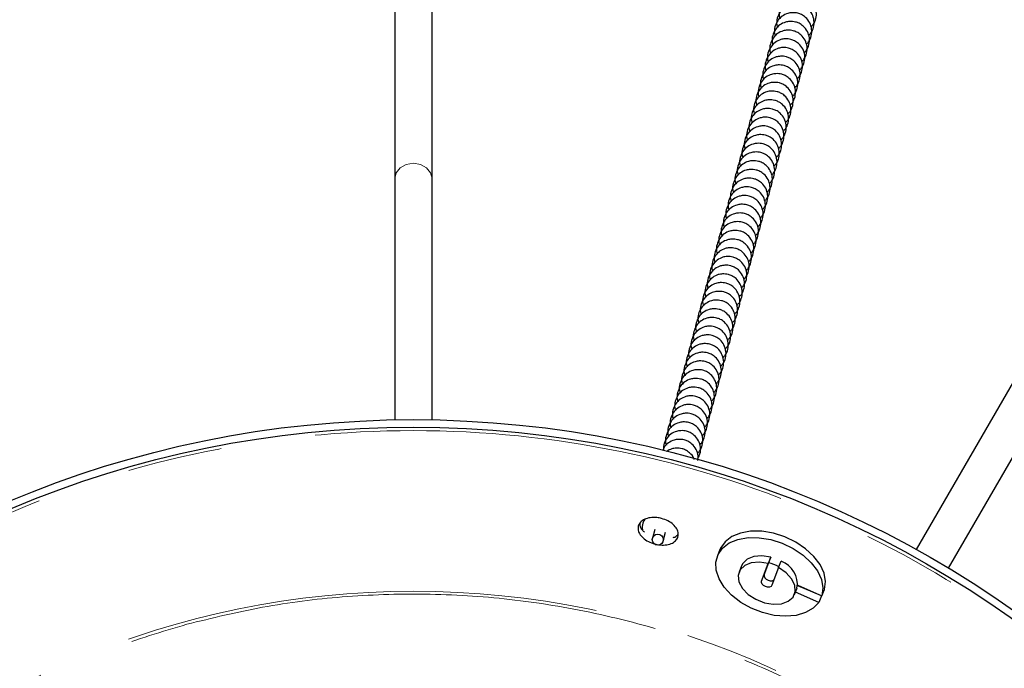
# Model space of a CAD drawing. Header units: millimetres. Extents: x 313 to 1951, y 543 to 2760.
# Tile 16 of 64: x 633 to 765, y 1021 to 1108. Entities that reach past the tile are written whole.
import ezdxf

# ---------------------------------------------------------------- set-up
doc = ezdxf.new("R2010")
doc.units = ezdxf.units.MM
doc.header["$LTSCALE"] = 10
doc.linetypes.add('PHANTOM', pattern=[12.7, 6.35, -1.27, 1.27, -1.27, 1.27, -1.27])

msp = doc.modelspace()

# ---------------------------------------------------------------- linework, layer by layer
at = {"color": 7, "linetype": 'Continuous', "lineweight": 25}
for p, q in [((682.91, 1177.59), (682.91, 1086.39)), ((687.91, 1086.39), (687.91, 1177.67)), ((682.91, 1086.39), (682.91, 1054.1)), ((687.91, 1054.1), (687.91, 1086.39)), ((768.88, 1064.7), (752.73, 1036.73)), ((757.06, 1034.23), (773.21, 1062.2)), ((717.72, 1039.42), (717.41, 1038.26)), ((718.86, 1037.87), (719.17, 1039.04)), ((726.45, 1036.73), (726.11, 1035.88)), ((732.02, 1032.49), (732.91, 1034.85)), ((732.36, 1033.34), (733.25, 1035.71)), ((733.25, 1035.71), (732.91, 1034.85)), ((734.3, 1034.31), (734.65, 1035.16)), ((729.35, 1034.57), (729.01, 1033.72)), ((734.3, 1034.31), (733.41, 1031.94)), ((736.42, 1030.72), (736.77, 1031.57)), ((739.69, 1029.66), (736.55, 1031.03)), ((740.04, 1030.51), (736.86, 1031.89)), ((736.87, 1031.94), (740.11, 1030.53)), ((740.11, 1030.53), (740.45, 1031.38)), ((740.04, 1030.51), (739.69, 1029.66))]:
    msp.add_line(p, q, dxfattribs=at)
at = {"color": 250, "linetype": 'PHANTOM', "lineweight": 18}
msp.add_line((732.02, 1032.49), (732.36, 1033.34), dxfattribs=at)
at = {"color": 250, "linetype": 'PHANTOM', "lineweight": 18, "flags": 128}
msp.add_lwpolyline([(687.91, 1086.39), (687.72, 1087.18), (687.17, 1087.85), (686.36, 1088.29), (685.41, 1088.45), (684.45, 1088.29), (683.64, 1087.85), (683.1, 1087.18), (682.91, 1086.39)], dxfattribs=at)
at = {"color": 7, "linetype": 'Continuous', "lineweight": 25, "flags": 128}
for points in [[(740.45, 1031.38), (740.59, 1032.44), (740.38, 1033.57), (739.85, 1034.71), (739.02, 1035.82), (737.92, 1036.83), (736.61, 1037.72), (735.15, 1038.42), (733.6, 1038.91), (732.05, 1039.17), (730.56, 1039.18), (729.21, 1038.94), (728.05, 1038.47), (727.14, 1037.78), (726.53, 1036.91), (726.45, 1036.73)], [(739.69, 1029.66), (738.94, 1028.87), (737.91, 1028.28), (736.66, 1027.91), (735.23, 1027.79), (733.7, 1027.91), (732.15, 1028.28), (730.63, 1028.87), (729.23, 1029.66), (728.01, 1030.61), (727.03, 1031.68), (726.33, 1032.81), (725.95, 1033.95), (725.9, 1035.05), (726.19, 1036.06), (726.8, 1036.93), (727.7, 1037.61), (728.86, 1038.09), (730.22, 1038.32), (731.71, 1038.31), (733.26, 1038.06), (734.8, 1037.57), (736.26, 1036.86), (737.57, 1035.98), (738.67, 1034.97), (739.51, 1033.86), (740.04, 1032.71), (740.24, 1031.59), (740.11, 1030.53)], [(732.91, 1034.85), (731.73, 1035.03), (730.64, 1034.94), (729.76, 1034.58), (729.15, 1034), (728.89, 1033.25), (729, 1032.4), (729.46, 1031.53), (730.23, 1030.73), (731.24, 1030.07), (732.4, 1029.61), (733.58, 1029.41), (734.68, 1029.48), (735.59, 1029.8), (736.23, 1030.36), (736.53, 1031.1), (736.46, 1031.95), (736.04, 1032.82), (735.3, 1033.63), (734.3, 1034.31)], [(733.25, 1035.71), (732.07, 1035.88), (730.99, 1035.79), (730.1, 1035.43), (729.5, 1034.85), (729.35, 1034.57)], [(732.36, 1033.34), (732.35, 1033.15), (732.45, 1032.94), (732.64, 1032.76), (732.89, 1032.62), (733.17, 1032.55), (733.43, 1032.56), (733.64, 1032.64), (733.7, 1032.7)], [(733.41, 1031.94), (733.3, 1031.79), (733.09, 1031.7), (732.83, 1031.7), (732.55, 1031.77), (732.29, 1031.91), (732.1, 1032.09), (732.01, 1032.3), (732.02, 1032.49)]]:
    msp.add_lwpolyline(points, dxfattribs=at)
at = {"color": 7, "linetype": 'Continuous', "lineweight": 25}
for centre, radius in [((685.41, 915.12), 139), ((685.41, 915.12), 138), ((718.13, 1038.06), 0.744)]:
    msp.add_circle(centre, radius, dxfattribs=at)
at = {"color": 250, "linetype": 'PHANTOM', "lineweight": 18}
for radius in [137.53, 116.03]:
    msp.add_circle((685.41, 915.12), radius, dxfattribs=at)
at = {"color": 7, "linetype": 'Continuous', "lineweight": 25}
for centre, radius, start, end in [((732.15, 1030.81), 4.21, 58.5587, 78.8202), ((733.59, 1032.11), 3.22, 350.3069, 70.8417)]:
    msp.add_arc(centre, radius, start, end, dxfattribs=at)
for points, knots in [([(738.32, 1105.56), (738.42, 1105.66), (738.75, 1105.96), (739.03, 1106.67), (739.09, 1107.57), (738.82, 1108.45), (738.31, 1109.12), (737.73, 1109.51), (737.11, 1109.74), (736.48, 1109.8), (735.75, 1109.68), (735.06, 1109.34), (734.44, 1108.7), (734.09, 1107.89), (733.99, 1107.15), (734.13, 1106.77), (734.17, 1106.66)], [0, 0, 0, 0, 0.042088, 0.12735, 0.213086, 0.299337, 0.387173, 0.451574, 0.499908, 0.577195, 0.631215, 0.712146, 0.79628, 0.881542, 0.967279, 1, 1, 1, 1]), ([(738.63, 1106.72), (738.73, 1106.82), (739.06, 1107.12), (739.34, 1107.84), (739.4, 1108.74), (739.13, 1109.62), (738.62, 1110.28), (738.04, 1110.67), (737.42, 1110.91), (736.79, 1110.97), (736.06, 1110.84), (735.37, 1110.5), (734.75, 1109.87), (734.4, 1109.05), (734.31, 1108.32), (734.44, 1107.93), (734.48, 1107.83)], [0, 0, 0, 0, 0.042088, 0.12735, 0.213086, 0.299337, 0.387173, 0.451574, 0.499908, 0.577195, 0.631215, 0.712146, 0.79628, 0.881542, 0.967279, 1, 1, 1, 1]), ([(738.01, 1104.39), (738.11, 1104.49), (738.44, 1104.79), (738.72, 1105.51), (738.78, 1106.4), (738.51, 1107.28), (738, 1107.95), (737.41, 1108.34), (736.8, 1108.58), (736.17, 1108.64), (735.44, 1108.51), (734.75, 1108.17), (734.13, 1107.54), (733.78, 1106.72), (733.68, 1105.99), (733.82, 1105.6), (733.86, 1105.49)], [0, 0, 0, 0, 0.042088, 0.12735, 0.213086, 0.299337, 0.387173, 0.451574, 0.499908, 0.577195, 0.631215, 0.712146, 0.79628, 0.881542, 0.967279, 1, 1, 1, 1]), ([(737.7, 1103.22), (737.8, 1103.32), (738.13, 1103.63), (738.41, 1104.34), (738.47, 1105.24), (738.2, 1106.12), (737.69, 1106.78), (737.1, 1107.18), (736.49, 1107.41), (735.86, 1107.47), (735.13, 1107.34), (734.44, 1107.01), (733.82, 1106.37), (733.47, 1105.55), (733.37, 1104.82), (733.51, 1104.43), (733.55, 1104.33)], [0, 0, 0, 0, 0.042088, 0.12735, 0.213086, 0.299337, 0.387173, 0.451574, 0.499908, 0.577195, 0.631215, 0.712146, 0.79628, 0.881542, 0.967279, 1, 1, 1, 1]), ([(737.39, 1102.06), (737.49, 1102.16), (737.82, 1102.46), (738.1, 1103.17), (738.16, 1104.07), (737.89, 1104.95), (737.38, 1105.62), (736.79, 1106.01), (736.18, 1106.24), (735.55, 1106.31), (734.82, 1106.18), (734.13, 1105.84), (733.51, 1105.21), (733.16, 1104.39), (733.06, 1103.66), (733.2, 1103.27), (733.24, 1103.16)], [0, 0, 0, 0, 0.042088, 0.12735, 0.213086, 0.299337, 0.387173, 0.451574, 0.499908, 0.577195, 0.631215, 0.712146, 0.79628, 0.881542, 0.967279, 1, 1, 1, 1]), ([(737.08, 1100.89), (737.18, 1100.99), (737.51, 1101.29), (737.79, 1102.01), (737.85, 1102.91), (737.58, 1103.79), (737.07, 1104.45), (736.48, 1104.84), (735.87, 1105.08), (735.24, 1105.14), (734.51, 1105.01), (733.82, 1104.67), (733.2, 1104.04), (732.84, 1103.22), (732.75, 1102.49), (732.89, 1102.1), (732.93, 1102)], [0, 0, 0, 0, 0.042088, 0.12735, 0.213086, 0.299337, 0.387173, 0.451574, 0.499908, 0.577195, 0.631215, 0.712146, 0.79628, 0.881542, 0.967279, 1, 1, 1, 1]), ([(736.77, 1099.73), (736.87, 1099.83), (737.2, 1100.13), (737.47, 1100.84), (737.54, 1101.74), (737.27, 1102.62), (736.76, 1103.29), (736.17, 1103.68), (735.56, 1103.91), (734.93, 1103.97), (734.2, 1103.85), (733.51, 1103.51), (732.89, 1102.87), (732.53, 1102.06), (732.44, 1101.33), (732.58, 1100.94), (732.62, 1100.83)], [0, 0, 0, 0, 0.042088, 0.12735, 0.213086, 0.299337, 0.387173, 0.451574, 0.499908, 0.577195, 0.631215, 0.712146, 0.79628, 0.881542, 0.967279, 1, 1, 1, 1]), ([(736.46, 1098.56), (736.56, 1098.66), (736.89, 1098.96), (737.16, 1099.68), (737.23, 1100.57), (736.96, 1101.45), (736.44, 1102.12), (735.86, 1102.51), (735.25, 1102.75), (734.62, 1102.81), (733.89, 1102.68), (733.19, 1102.34), (732.58, 1101.71), (732.22, 1100.89), (732.13, 1100.16), (732.27, 1099.77), (732.31, 1099.66)], [0, 0, 0, 0, 0.042088, 0.12735, 0.213086, 0.299337, 0.387173, 0.451574, 0.499908, 0.577195, 0.631215, 0.712146, 0.79628, 0.881542, 0.967279, 1, 1, 1, 1]), ([(736.15, 1097.4), (736.25, 1097.5), (736.58, 1097.8), (736.85, 1098.51), (736.92, 1099.41), (736.65, 1100.29), (736.13, 1100.95), (735.55, 1101.35), (734.94, 1101.58), (734.31, 1101.64), (733.58, 1101.52), (732.88, 1101.18), (732.26, 1100.54), (731.91, 1099.72), (731.82, 1098.99), (731.96, 1098.61), (732, 1098.5)], [0, 0, 0, 0, 0.042088, 0.12735, 0.213086, 0.299337, 0.387173, 0.451574, 0.499908, 0.577195, 0.631215, 0.712146, 0.79628, 0.881542, 0.967279, 1, 1, 1, 1]), ([(735.52, 1095.06), (735.63, 1095.16), (735.96, 1095.47), (736.23, 1096.18), (736.3, 1097.08), (736.03, 1097.96), (735.51, 1098.62), (734.93, 1099.02), (734.31, 1099.25), (733.68, 1099.31), (732.96, 1099.18), (732.26, 1098.85), (731.64, 1098.21), (731.29, 1097.39), (731.2, 1096.66), (731.34, 1096.27), (731.38, 1096.17)], [0, 0, 0, 0, 0.042088, 0.12735, 0.213086, 0.299337, 0.387173, 0.451574, 0.499908, 0.577195, 0.631215, 0.712146, 0.79628, 0.881542, 0.967279, 1, 1, 1, 1]), ([(735.84, 1096.23), (735.94, 1096.33), (736.27, 1096.63), (736.54, 1097.35), (736.61, 1098.24), (736.34, 1099.12), (735.82, 1099.79), (735.24, 1100.18), (734.63, 1100.41), (734, 1100.48), (733.27, 1100.35), (732.57, 1100.01), (731.95, 1099.38), (731.6, 1098.56), (731.51, 1097.83), (731.65, 1097.44), (731.69, 1097.33)], [0, 0, 0, 0, 0.042088, 0.12735, 0.213086, 0.299337, 0.387173, 0.451574, 0.499908, 0.577195, 0.631215, 0.712146, 0.79628, 0.881542, 0.967279, 1, 1, 1, 1]), ([(735.21, 1093.9), (735.32, 1094), (735.65, 1094.3), (735.92, 1095.01), (735.99, 1095.91), (735.72, 1096.79), (735.2, 1097.46), (734.62, 1097.85), (734, 1098.08), (733.37, 1098.15), (732.65, 1098.02), (731.95, 1097.68), (731.33, 1097.05), (730.98, 1096.23), (730.89, 1095.5), (731.03, 1095.11), (731.07, 1095)], [0, 0, 0, 0, 0.042088, 0.1273496, 0.2130861, 0.2993373, 0.3871728, 0.4515737, 0.499908, 0.5771953, 0.631215, 0.7121456, 0.7962805, 0.8815421, 0.9672785, 1, 1, 1, 1]), ([(734.9, 1092.73), (735.01, 1092.83), (735.34, 1093.13), (735.61, 1093.85), (735.68, 1094.75), (735.41, 1095.63), (734.89, 1096.29), (734.31, 1096.68), (733.69, 1096.92), (733.06, 1096.98), (732.34, 1096.85), (731.64, 1096.51), (731.02, 1095.88), (730.67, 1095.06), (730.58, 1094.33), (730.72, 1093.94), (730.76, 1093.84)], [0, 0, 0, 0, 0.042088, 0.12735, 0.213086, 0.299337, 0.387173, 0.451574, 0.499908, 0.577195, 0.631215, 0.712146, 0.79628, 0.881542, 0.967279, 1, 1, 1, 1]), ([(734.59, 1091.57), (734.7, 1091.67), (735.03, 1091.97), (735.3, 1092.68), (735.37, 1093.58), (735.1, 1094.46), (734.58, 1095.13), (734, 1095.52), (733.38, 1095.75), (732.75, 1095.81), (732.03, 1095.69), (731.33, 1095.35), (730.71, 1094.71), (730.36, 1093.9), (730.27, 1093.16), (730.41, 1092.78), (730.45, 1092.67)], [0, 0, 0, 0, 0.042088, 0.12735, 0.213086, 0.299337, 0.387173, 0.451574, 0.499908, 0.577195, 0.631215, 0.712146, 0.79628, 0.881542, 0.967279, 1, 1, 1, 1]), ([(734.28, 1090.4), (734.39, 1090.5), (734.72, 1090.8), (734.99, 1091.52), (735.06, 1092.41), (734.79, 1093.29), (734.27, 1093.96), (733.69, 1094.35), (733.07, 1094.59), (732.44, 1094.65), (731.72, 1094.52), (731.02, 1094.18), (730.4, 1093.55), (730.05, 1092.73), (729.96, 1092), (730.1, 1091.61), (730.14, 1091.5)], [0, 0, 0, 0, 0.042088, 0.12735, 0.213086, 0.299337, 0.387173, 0.451574, 0.499908, 0.577195, 0.631215, 0.712146, 0.79628, 0.881542, 0.967279, 1, 1, 1, 1]), ([(733.97, 1089.23), (734.08, 1089.33), (734.41, 1089.64), (734.68, 1090.35), (734.75, 1091.25), (734.48, 1092.13), (733.96, 1092.79), (733.38, 1093.19), (732.76, 1093.42), (732.13, 1093.48), (731.41, 1093.35), (730.71, 1093.02), (730.09, 1092.38), (729.74, 1091.56), (729.65, 1090.83), (729.79, 1090.45), (729.83, 1090.34)], [0, 0, 0, 0, 0.042088, 0.12735, 0.213086, 0.299337, 0.387173, 0.451574, 0.499908, 0.577195, 0.631215, 0.712146, 0.79628, 0.881542, 0.967279, 1, 1, 1, 1]), ([(733.66, 1088.07), (733.77, 1088.17), (734.09, 1088.47), (734.37, 1089.19), (734.44, 1090.08), (734.17, 1090.96), (733.65, 1091.63), (733.07, 1092.02), (732.45, 1092.25), (731.82, 1092.32), (731.1, 1092.19), (730.4, 1091.85), (729.78, 1091.22), (729.43, 1090.4), (729.34, 1089.67), (729.48, 1089.28), (729.52, 1089.17)], [0, 0, 0, 0, 0.042088, 0.12735, 0.213086, 0.299337, 0.387173, 0.451574, 0.499908, 0.577195, 0.631215, 0.712146, 0.79628, 0.881542, 0.967279, 1, 1, 1, 1]), ([(733.35, 1086.9), (733.46, 1087), (733.78, 1087.3), (734.06, 1088.02), (734.13, 1088.92), (733.86, 1089.8), (733.34, 1090.46), (732.76, 1090.86), (732.14, 1091.09), (731.51, 1091.15), (730.79, 1091.02), (730.09, 1090.68), (729.47, 1090.05), (729.12, 1089.23), (729.03, 1088.5), (729.17, 1088.11), (729.21, 1088.01)], [0, 0, 0, 0, 0.042088, 0.12735, 0.213086, 0.299337, 0.387173, 0.451574, 0.499908, 0.577195, 0.631215, 0.712146, 0.79628, 0.881542, 0.967279, 1, 1, 1, 1]), ([(732.73, 1084.57), (732.84, 1084.67), (733.16, 1084.97), (733.44, 1085.69), (733.51, 1086.58), (733.24, 1087.46), (732.72, 1088.13), (732.14, 1088.52), (731.52, 1088.76), (730.89, 1088.82), (730.16, 1088.69), (729.47, 1088.35), (728.85, 1087.72), (728.5, 1086.9), (728.41, 1086.17), (728.55, 1085.78), (728.58, 1085.67)], [0, 0, 0, 0, 0.042088, 0.12735, 0.213086, 0.299337, 0.387173, 0.451574, 0.499908, 0.577195, 0.631215, 0.712146, 0.79628, 0.881542, 0.967279, 1, 1, 1, 1]), ([(733.04, 1085.74), (733.15, 1085.84), (733.47, 1086.14), (733.75, 1086.85), (733.82, 1087.75), (733.55, 1088.63), (733.03, 1089.3), (732.45, 1089.69), (731.83, 1089.92), (731.2, 1089.99), (730.48, 1089.86), (729.78, 1089.52), (729.16, 1088.88), (728.81, 1088.07), (728.72, 1087.34), (728.86, 1086.95), (728.89, 1086.84)], [0, 0, 0, 0, 0.042088, 0.12735, 0.213086, 0.299337, 0.387173, 0.451574, 0.499908, 0.577195, 0.631215, 0.712146, 0.79628, 0.881542, 0.967279, 1, 1, 1, 1]), ([(732.42, 1083.41), (732.53, 1083.51), (732.85, 1083.81), (733.13, 1084.52), (733.2, 1085.42), (732.93, 1086.3), (732.41, 1086.97), (731.83, 1087.36), (731.21, 1087.59), (730.58, 1087.65), (729.85, 1087.53), (729.16, 1087.19), (728.54, 1086.55), (728.19, 1085.74), (728.1, 1085), (728.24, 1084.62), (728.27, 1084.51)], [0, 0, 0, 0, 0.042088, 0.12735, 0.213086, 0.299337, 0.387173, 0.451574, 0.499908, 0.577195, 0.631215, 0.712146, 0.79628, 0.881542, 0.967279, 1, 1, 1, 1]), ([(732.11, 1082.24), (732.22, 1082.34), (732.54, 1082.64), (732.82, 1083.36), (732.89, 1084.25), (732.62, 1085.13), (732.1, 1085.8), (731.52, 1086.19), (730.9, 1086.43), (730.27, 1086.49), (729.54, 1086.36), (728.85, 1086.02), (728.23, 1085.39), (727.88, 1084.57), (727.79, 1083.84), (727.93, 1083.45), (727.96, 1083.34)], [0, 0, 0, 0, 0.042088, 0.12735, 0.213086, 0.299337, 0.387173, 0.451574, 0.499908, 0.577195, 0.631215, 0.712146, 0.79628, 0.881542, 0.967279, 1, 1, 1, 1]), ([(731.8, 1081.07), (731.91, 1081.17), (732.23, 1081.48), (732.51, 1082.19), (732.58, 1083.09), (732.31, 1083.97), (731.79, 1084.63), (731.21, 1085.03), (730.59, 1085.26), (729.96, 1085.32), (729.23, 1085.19), (728.54, 1084.86), (727.92, 1084.22), (727.57, 1083.4), (727.48, 1082.67), (727.62, 1082.28), (727.65, 1082.18)], [0, 0, 0, 0, 0.042088, 0.12735, 0.213086, 0.299337, 0.387173, 0.451574, 0.499908, 0.577195, 0.631215, 0.712146, 0.79628, 0.881542, 0.967279, 1, 1, 1, 1]), ([(731.49, 1079.91), (731.6, 1080.01), (731.92, 1080.31), (732.2, 1081.02), (732.27, 1081.92), (732, 1082.8), (731.48, 1083.47), (730.9, 1083.86), (730.28, 1084.09), (729.65, 1084.16), (728.92, 1084.03), (728.23, 1083.69), (727.61, 1083.06), (727.26, 1082.24), (727.17, 1081.51), (727.31, 1081.12), (727.34, 1081.01)], [0, 0, 0, 0, 0.042088, 0.12735, 0.213086, 0.299337, 0.387173, 0.451574, 0.499908, 0.577195, 0.631215, 0.712146, 0.79628, 0.881542, 0.967279, 1, 1, 1, 1]), ([(731.18, 1078.74), (731.29, 1078.84), (731.61, 1079.14), (731.89, 1079.86), (731.96, 1080.76), (731.69, 1081.64), (731.17, 1082.3), (730.59, 1082.69), (729.97, 1082.93), (729.34, 1082.99), (728.61, 1082.86), (727.92, 1082.52), (727.3, 1081.89), (726.95, 1081.07), (726.86, 1080.34), (727, 1079.95), (727.03, 1079.85)], [0, 0, 0, 0, 0.042088, 0.12735, 0.213086, 0.299337, 0.387173, 0.451574, 0.499908, 0.577195, 0.631215, 0.712146, 0.79628, 0.881542, 0.967279, 1, 1, 1, 1]), ([(730.87, 1077.58), (730.98, 1077.68), (731.3, 1077.98), (731.58, 1078.69), (731.65, 1079.59), (731.38, 1080.47), (730.86, 1081.14), (730.28, 1081.53), (729.66, 1081.76), (729.03, 1081.82), (728.3, 1081.7), (727.61, 1081.36), (726.99, 1080.72), (726.64, 1079.91), (726.55, 1079.18), (726.69, 1078.79), (726.72, 1078.68)], [0, 0, 0, 0, 0.042088, 0.12735, 0.213086, 0.299337, 0.387173, 0.451574, 0.499908, 0.577195, 0.631215, 0.712146, 0.79628, 0.881542, 0.967279, 1, 1, 1, 1]), ([(730.25, 1075.24), (730.36, 1075.34), (730.68, 1075.65), (730.96, 1076.36), (731.03, 1077.26), (730.76, 1078.14), (730.24, 1078.8), (729.66, 1079.2), (729.04, 1079.43), (728.41, 1079.49), (727.68, 1079.36), (726.99, 1079.03), (726.37, 1078.39), (726.02, 1077.57), (725.93, 1076.84), (726.06, 1076.46), (726.1, 1076.35)], [0, 0, 0, 0, 0.042088, 0.12735, 0.213086, 0.299337, 0.387173, 0.451574, 0.499908, 0.577195, 0.631215, 0.712146, 0.79628, 0.881542, 0.967279, 1, 1, 1, 1]), ([(730.56, 1076.41), (730.67, 1076.51), (730.99, 1076.81), (731.27, 1077.53), (731.34, 1078.42), (731.07, 1079.3), (730.55, 1079.97), (729.97, 1080.36), (729.35, 1080.6), (728.72, 1080.66), (727.99, 1080.53), (727.3, 1080.19), (726.68, 1079.56), (726.33, 1078.74), (726.24, 1078.01), (726.37, 1077.62), (726.41, 1077.51)], [0, 0, 0, 0, 0.042088, 0.12735, 0.213086, 0.299337, 0.387173, 0.451574, 0.499908, 0.577195, 0.631215, 0.712146, 0.79628, 0.881542, 0.967279, 1, 1, 1, 1]), ([(729.94, 1074.08), (730.05, 1074.18), (730.37, 1074.48), (730.65, 1075.2), (730.71, 1076.09), (730.45, 1076.97), (729.93, 1077.64), (729.35, 1078.03), (728.73, 1078.26), (728.1, 1078.33), (727.37, 1078.2), (726.68, 1077.86), (726.06, 1077.23), (725.71, 1076.41), (725.62, 1075.68), (725.75, 1075.29), (725.79, 1075.18)], [0, 0, 0, 0, 0.042088, 0.12735, 0.213086, 0.299337, 0.387173, 0.451574, 0.499908, 0.577195, 0.631215, 0.712146, 0.79628, 0.881542, 0.967279, 1, 1, 1, 1]), ([(729.63, 1072.91), (729.74, 1073.01), (730.06, 1073.31), (730.34, 1074.03), (730.4, 1074.93), (730.13, 1075.81), (729.62, 1076.47), (729.04, 1076.87), (728.42, 1077.1), (727.79, 1077.16), (727.06, 1077.03), (726.37, 1076.69), (725.75, 1076.06), (725.4, 1075.24), (725.31, 1074.51), (725.44, 1074.12), (725.48, 1074.02)], [0, 0, 0, 0, 0.042088, 0.12735, 0.213086, 0.299337, 0.387173, 0.451574, 0.499908, 0.577195, 0.631215, 0.712146, 0.79628, 0.881542, 0.967279, 1, 1, 1, 1]), ([(729.32, 1071.75), (729.43, 1071.85), (729.75, 1072.15), (730.03, 1072.86), (730.09, 1073.76), (729.82, 1074.64), (729.31, 1075.31), (728.73, 1075.7), (728.11, 1075.93), (727.48, 1076), (726.75, 1075.87), (726.06, 1075.53), (725.44, 1074.89), (725.09, 1074.08), (725, 1073.35), (725.13, 1072.96), (725.17, 1072.85)], [0, 0, 0, 0, 0.042088, 0.12735, 0.213086, 0.299337, 0.387173, 0.451574, 0.499908, 0.577195, 0.631215, 0.712146, 0.79628, 0.881542, 0.967279, 1, 1, 1, 1]), ([(729.01, 1070.58), (729.12, 1070.68), (729.44, 1070.98), (729.72, 1071.7), (729.78, 1072.6), (729.51, 1073.47), (729, 1074.14), (728.42, 1074.53), (727.8, 1074.77), (727.17, 1074.83), (726.44, 1074.7), (725.75, 1074.36), (725.13, 1073.73), (724.78, 1072.91), (724.69, 1072.18), (724.82, 1071.79), (724.86, 1071.68)], [0, 0, 0, 0, 0.042088, 0.12735, 0.213086, 0.299337, 0.387173, 0.451574, 0.499908, 0.577195, 0.631215, 0.712146, 0.79628, 0.881542, 0.967279, 1, 1, 1, 1]), ([(728.7, 1069.42), (728.81, 1069.52), (729.13, 1069.82), (729.41, 1070.53), (729.47, 1071.43), (729.2, 1072.31), (728.69, 1072.98), (728.11, 1073.37), (727.49, 1073.6), (726.86, 1073.66), (726.13, 1073.54), (725.44, 1073.2), (724.82, 1072.56), (724.47, 1071.75), (724.38, 1071.01), (724.51, 1070.63), (724.55, 1070.52)], [0, 0, 0, 0, 0.042088, 0.12735, 0.213086, 0.299337, 0.387173, 0.451574, 0.499908, 0.577195, 0.631215, 0.712146, 0.79628, 0.881542, 0.967279, 1, 1, 1, 1]), ([(728.39, 1068.25), (728.5, 1068.35), (728.82, 1068.65), (729.1, 1069.37), (729.16, 1070.26), (728.89, 1071.14), (728.38, 1071.81), (727.8, 1072.2), (727.18, 1072.44), (726.55, 1072.5), (725.82, 1072.37), (725.13, 1072.03), (724.51, 1071.4), (724.16, 1070.58), (724.07, 1069.85), (724.2, 1069.46), (724.24, 1069.35)], [0, 0, 0, 0, 0.042088, 0.12735, 0.213086, 0.299337, 0.387173, 0.451574, 0.499908, 0.577195, 0.631215, 0.712146, 0.79628, 0.881542, 0.967279, 1, 1, 1, 1]), ([(728.08, 1067.08), (728.19, 1067.18), (728.51, 1067.49), (728.79, 1068.2), (728.85, 1069.1), (728.58, 1069.98), (728.07, 1070.64), (727.49, 1071.04), (726.87, 1071.27), (726.24, 1071.33), (725.51, 1071.2), (724.82, 1070.87), (724.2, 1070.23), (723.85, 1069.41), (723.76, 1068.68), (723.89, 1068.29), (723.93, 1068.19)], [0, 0, 0, 0, 0.042088, 0.1273496, 0.2130861, 0.2993373, 0.3871728, 0.4515737, 0.499908, 0.5771953, 0.631215, 0.7121456, 0.7962805, 0.8815421, 0.9672785, 1, 1, 1, 1]), ([(727.46, 1064.75), (727.56, 1064.85), (727.89, 1065.15), (728.17, 1065.87), (728.23, 1066.77), (727.96, 1067.65), (727.45, 1068.31), (726.87, 1068.7), (726.25, 1068.94), (725.62, 1069), (724.89, 1068.87), (724.2, 1068.53), (723.58, 1067.9), (723.23, 1067.08), (723.14, 1066.35), (723.27, 1065.96), (723.31, 1065.86)], [0, 0, 0, 0, 0.042088, 0.12735, 0.213086, 0.299337, 0.387173, 0.451574, 0.499908, 0.577195, 0.631215, 0.712146, 0.79628, 0.881542, 0.967279, 1, 1, 1, 1]), ([(727.77, 1065.92), (727.88, 1066.02), (728.2, 1066.32), (728.48, 1067.03), (728.54, 1067.93), (728.27, 1068.81), (727.76, 1069.48), (727.18, 1069.87), (726.56, 1070.1), (725.93, 1070.17), (725.2, 1070.04), (724.51, 1069.7), (723.89, 1069.07), (723.54, 1068.25), (723.45, 1067.52), (723.58, 1067.13), (723.62, 1067.02)], [0, 0, 0, 0, 0.042088, 0.12735, 0.213086, 0.299337, 0.387173, 0.451574, 0.499908, 0.577195, 0.631215, 0.712146, 0.79628, 0.881542, 0.967279, 1, 1, 1, 1]), ([(727.15, 1063.59), (727.25, 1063.69), (727.58, 1063.99), (727.86, 1064.7), (727.92, 1065.6), (727.65, 1066.48), (727.14, 1067.15), (726.56, 1067.54), (725.94, 1067.77), (725.31, 1067.83), (724.58, 1067.71), (723.89, 1067.37), (723.27, 1066.73), (722.92, 1065.92), (722.82, 1065.19), (722.96, 1064.8), (723, 1064.69)], [0, 0, 0, 0, 0.042088, 0.12735, 0.213086, 0.299337, 0.387173, 0.451574, 0.499908, 0.577195, 0.631215, 0.712146, 0.79628, 0.881542, 0.967279, 1, 1, 1, 1]), ([(726.84, 1062.42), (726.94, 1062.52), (727.27, 1062.82), (727.55, 1063.54), (727.61, 1064.43), (727.34, 1065.31), (726.83, 1065.98), (726.24, 1066.37), (725.63, 1066.61), (725, 1066.67), (724.27, 1066.54), (723.58, 1066.2), (722.96, 1065.57), (722.61, 1064.75), (722.51, 1064.02), (722.65, 1063.63), (722.69, 1063.52)], [0, 0, 0, 0, 0.042088, 0.12735, 0.213086, 0.299337, 0.387173, 0.451574, 0.499908, 0.577195, 0.631215, 0.712146, 0.79628, 0.881542, 0.967279, 1, 1, 1, 1]), ([(726.53, 1061.26), (726.63, 1061.35), (726.96, 1061.66), (727.24, 1062.37), (727.3, 1063.27), (727.03, 1064.15), (726.52, 1064.81), (725.93, 1065.21), (725.32, 1065.44), (724.69, 1065.5), (723.96, 1065.37), (723.27, 1065.04), (722.65, 1064.4), (722.3, 1063.58), (722.2, 1062.85), (722.34, 1062.47), (722.38, 1062.36)], [0, 0, 0, 0, 0.042088, 0.12735, 0.213086, 0.299337, 0.387173, 0.451574, 0.499908, 0.577195, 0.631215, 0.712146, 0.79628, 0.881542, 0.967279, 1, 1, 1, 1]), ([(726.22, 1060.09), (726.32, 1060.19), (726.65, 1060.49), (726.93, 1061.21), (726.99, 1062.1), (726.72, 1062.98), (726.21, 1063.65), (725.62, 1064.04), (725.01, 1064.27), (724.38, 1064.34), (723.65, 1064.21), (722.96, 1063.87), (722.34, 1063.24), (721.99, 1062.42), (721.89, 1061.69), (722.03, 1061.3), (722.07, 1061.19)], [0, 0, 0, 0, 0.042088, 0.12735, 0.213086, 0.299337, 0.387173, 0.451574, 0.499908, 0.577195, 0.631215, 0.712146, 0.79628, 0.881542, 0.967279, 1, 1, 1, 1]), ([(725.91, 1058.92), (726.01, 1059.02), (726.34, 1059.32), (726.62, 1060.04), (726.68, 1060.94), (726.41, 1061.82), (725.9, 1062.48), (725.31, 1062.88), (724.7, 1063.11), (724.07, 1063.17), (723.34, 1063.04), (722.65, 1062.7), (722.03, 1062.07), (721.68, 1061.25), (721.58, 1060.52), (721.72, 1060.13), (721.76, 1060.03)], [0, 0, 0, 0, 0.042088, 0.12735, 0.213086, 0.299337, 0.387173, 0.451574, 0.499908, 0.577195, 0.631215, 0.712146, 0.79628, 0.881542, 0.967279, 1, 1, 1, 1]), ([(725.6, 1057.76), (725.7, 1057.86), (726.03, 1058.16), (726.31, 1058.87), (726.37, 1059.77), (726.1, 1060.65), (725.59, 1061.32), (725, 1061.71), (724.39, 1061.94), (723.76, 1062.01), (723.03, 1061.88), (722.34, 1061.54), (721.72, 1060.91), (721.36, 1060.09), (721.27, 1059.36), (721.41, 1058.97), (721.45, 1058.86)], [0, 0, 0, 0, 0.042088, 0.12735, 0.213086, 0.299337, 0.387173, 0.451574, 0.499908, 0.577195, 0.631215, 0.712146, 0.79628, 0.881542, 0.967279, 1, 1, 1, 1]), ([(725.29, 1056.59), (725.39, 1056.69), (725.72, 1056.99), (725.99, 1057.71), (726.06, 1058.61), (725.79, 1059.49), (725.27, 1060.15), (724.69, 1060.54), (724.08, 1060.78), (723.45, 1060.84), (722.72, 1060.71), (722.03, 1060.37), (721.41, 1059.74), (721.05, 1058.92), (720.96, 1058.19), (721.1, 1057.8), (721.14, 1057.69)], [0, 0, 0, 0, 0.042088, 0.1273496, 0.2130861, 0.2993373, 0.3871728, 0.4515737, 0.499908, 0.5771953, 0.631215, 0.7121456, 0.7962805, 0.8815421, 0.9672785, 1, 1, 1, 1]), ([(724.67, 1054.26), (724.77, 1054.36), (725.1, 1054.66), (725.37, 1055.38), (725.44, 1056.27), (725.17, 1057.15), (724.65, 1057.82), (724.07, 1058.21), (723.46, 1058.45), (722.83, 1058.51), (722.1, 1058.38), (721.4, 1058.04), (720.78, 1057.41), (720.43, 1056.59), (720.34, 1055.86), (720.48, 1055.47), (720.52, 1055.36)], [0, 0, 0, 0, 0.042088, 0.12735, 0.213086, 0.299337, 0.387173, 0.451574, 0.499908, 0.577195, 0.631215, 0.712146, 0.79628, 0.881542, 0.967279, 1, 1, 1, 1]), ([(724.98, 1055.43), (725.08, 1055.53), (725.41, 1055.83), (725.68, 1056.54), (725.75, 1057.44), (725.48, 1058.32), (724.96, 1058.99), (724.38, 1059.38), (723.77, 1059.61), (723.14, 1059.67), (722.41, 1059.55), (721.71, 1059.21), (721.1, 1058.57), (720.74, 1057.76), (720.65, 1057.02), (720.79, 1056.64), (720.83, 1056.53)], [0, 0, 0, 0, 0.042088, 0.1273496, 0.2130861, 0.2993373, 0.3871728, 0.4515737, 0.499908, 0.5771953, 0.631215, 0.7121456, 0.7962805, 0.8815421, 0.9672785, 1, 1, 1, 1]), ([(724.36, 1053.09), (724.46, 1053.19), (724.79, 1053.5), (725.06, 1054.21), (725.13, 1055.11), (724.86, 1055.99), (724.34, 1056.65), (723.76, 1057.05), (723.14, 1057.28), (722.52, 1057.34), (721.79, 1057.21), (721.09, 1056.88), (720.47, 1056.24), (720.12, 1055.42), (720.03, 1054.69), (720.17, 1054.3), (720.21, 1054.2)], [0, 0, 0, 0, 0.042088, 0.12735, 0.213086, 0.299337, 0.387173, 0.451574, 0.499908, 0.577195, 0.631215, 0.712146, 0.79628, 0.881542, 0.967279, 1, 1, 1, 1]), ([(724.04, 1051.93), (724.15, 1052.03), (724.48, 1052.33), (724.75, 1053.04), (724.82, 1053.94), (724.55, 1054.82), (724.03, 1055.49), (723.45, 1055.88), (722.83, 1056.11), (722.2, 1056.18), (721.48, 1056.05), (720.78, 1055.71), (720.16, 1055.08), (719.81, 1054.26), (719.72, 1053.53), (719.86, 1053.14), (719.9, 1053.03)], [0, 0, 0, 0, 0.042088, 0.12735, 0.213086, 0.299337, 0.387173, 0.451574, 0.499908, 0.577195, 0.631215, 0.712146, 0.79628, 0.881542, 0.967279, 1, 1, 1, 1]), ([(723.73, 1050.76), (723.84, 1050.86), (724.17, 1051.16), (724.44, 1051.88), (724.51, 1052.78), (724.24, 1053.66), (723.72, 1054.32), (723.14, 1054.71), (722.52, 1054.95), (721.89, 1055.01), (721.17, 1054.88), (720.47, 1054.54), (719.85, 1053.91), (719.5, 1053.09), (719.41, 1052.36), (719.55, 1051.97), (719.59, 1051.87)], [0, 0, 0, 0, 0.042088, 0.12735, 0.213086, 0.299337, 0.387173, 0.451574, 0.499908, 0.577195, 0.631215, 0.712146, 0.79628, 0.881542, 0.967279, 1, 1, 1, 1]), ([(723.42, 1049.6), (723.53, 1049.7), (723.86, 1050), (724.13, 1050.71), (724.2, 1051.61), (723.93, 1052.49), (723.41, 1053.16), (722.83, 1053.55), (722.21, 1053.78), (721.58, 1053.84), (720.86, 1053.72), (720.16, 1053.38), (719.54, 1052.74), (719.19, 1051.93), (719.1, 1051.2), (719.24, 1050.81), (719.28, 1050.7)], [0, 0, 0, 0, 0.042088, 0.12735, 0.213086, 0.299337, 0.387173, 0.451574, 0.499908, 0.577195, 0.631215, 0.712146, 0.79628, 0.881542, 0.967279, 1, 1, 1, 1]), ([(723.5, 1048.93), (723.61, 1049.13), (723.85, 1049.6), (723.88, 1050.45), (723.62, 1051.32), (723.1, 1051.99), (722.52, 1052.38), (721.9, 1052.62), (721.27, 1052.68), (720.55, 1052.55), (719.85, 1052.21), (719.24, 1051.58), (718.87, 1050.8), (718.87, 1050.25), (718.88, 1049.99)], [0, 0, 0, 0, 0.073339, 0.169384, 0.266006, 0.364403, 0.436548, 0.490694, 0.577274, 0.637789, 0.728451, 0.822702, 0.918215, 1, 1, 1, 1]), ([(723.48, 1048.63), (723.51, 1048.85), (723.58, 1049.36), (723.3, 1050.16), (722.79, 1050.82), (722.21, 1051.22), (721.59, 1051.45), (720.96, 1051.51), (720.23, 1051.39), (719.55, 1051.04), (719.01, 1050.54), (718.85, 1050.14), (718.8, 1050.01)], [0, 0, 0, 0, 0.0904263, 0.2163708, 0.3446286, 0.438667, 0.509245, 0.6221002, 0.7009801, 0.8191553, 0.9420094, 1, 1, 1, 1]), ([(723.01, 1048.77), (722.99, 1048.84), (722.89, 1049.19), (722.47, 1049.65), (721.9, 1050.05), (721.28, 1050.28), (720.66, 1050.34), (719.93, 1050.23), (719.54, 1050), (719.31, 1049.86)], [0, 0, 0, 0, 0.044923, 0.250009, 0.400377, 0.513232, 0.693688, 0.819818, 1, 1, 1, 1]), ([(718.64, 1040.89), (718.93, 1040.79), (719.52, 1040.59), (720.23, 1040.08), (720.72, 1039.49), (720.92, 1038.85), (720.82, 1038.25), (720.41, 1037.76), (719.76, 1037.43), (718.93, 1037.3), (718.22, 1037.36), (717.53, 1037.52), (716.85, 1037.77), (716.13, 1038.26), (715.64, 1038.85), (715.46, 1039.4), (715.5, 1039.92), (715.76, 1040.4), (716.32, 1040.8), (717.1, 1041.03), (717.91, 1041.05), (718.42, 1040.93), (718.64, 1040.89)], [0, 0, 0, 0, 0.053675, 0.10735, 0.161029, 0.214712, 0.268389, 0.322062, 0.375736, 0.429418, 0.483099, 0.499941, 0.553616, 0.607291, 0.660971, 0.714653, 0.747782, 0.801457, 0.855131, 0.908811, 0.962493, 1, 1, 1, 1]), ([(715.72, 1040.22), (715.72, 1040.14), (715.71, 1039.86), (715.93, 1039.44), (716.25, 1039.16), (716.36, 1039.06)], [0, 0, 0, 0, 0.202924, 0.71266, 1, 1, 1, 1]), ([(716.41, 1040.87), (716.3, 1040.67), (716.07, 1040.21), (715.99, 1039.63), (716.08, 1039.33), (716.09, 1039.32)], [0, 0, 0, 0, 0.4194652, 0.9688017, 1, 1, 1, 1]), ([(720.19, 1038.33), (720.26, 1038.36), (720.57, 1038.46), (720.81, 1038.66), (720.87, 1038.85), (720.87, 1038.85)], [0, 0, 0, 0, 0.218448, 0.99332, 1, 1, 1, 1])]:
    msp.add_open_spline(points, degree=3, knots=knots, dxfattribs=at)
at = {"color": 250, "linetype": 'PHANTOM', "lineweight": 18}
for points in [[(655.09, 1026.72), (658.46, 1027.55), (665.31, 1029.22), (675.99, 1030.55), (687.06, 1030.94), (698.39, 1030.23), (709.83, 1028.36), (721.2, 1025.3), (732.31, 1021.06), (742.98, 1015.66), (753.04, 1009.18), (761.3, 1002.57), (767.96, 996.24), (773.23, 990.5), (778.84, 983.5), (784.46, 975.16), (789.73, 965.42), (793.94, 955.52), (797.16, 945.49), (799.46, 935.21), (800.84, 924.54), (801.22, 913.47), (800.51, 902.14), (798.64, 890.7), (795.59, 879.33), (791.34, 868.22), (785.94, 857.55), (779.47, 847.49), (772.85, 839.23), (766.52, 832.57), (760.78, 827.3), (753.79, 821.7), (745.44, 816.07), (735.7, 810.81), (725.81, 806.55), (719.05, 804.52), (715.73, 803.53)], [(715.73, 803.53), (712.36, 802.7), (705.5, 801.03), (694.82, 799.7), (683.75, 799.31), (672.42, 800.02), (660.98, 801.89), (649.62, 804.95), (638.5, 809.19), (627.83, 814.59), (617.78, 821.06), (609.51, 827.68), (602.86, 834.01), (597.58, 839.75), (591.98, 846.75), (586.35, 855.09), (581.08, 864.83), (576.87, 874.73), (573.66, 884.76), (571.36, 895.04), (569.97, 905.71), (569.59, 916.78), (570.3, 928.11), (572.17, 939.55), (575.23, 950.92), (579.48, 962.03), (584.88, 972.7), (591.35, 982.76), (597.96, 991.02), (604.29, 997.68), (610.03, 1002.95), (617.03, 1008.55), (625.37, 1014.18), (635.12, 1019.44), (645, 1023.7), (651.76, 1025.73), (655.09, 1026.72)]]:
    msp.add_open_spline(points, degree=3, knots=[0, 0, 0, 0, 0.028641, 0.058247, 0.088731, 0.11999, 0.151897, 0.184307, 0.217062, 0.249992, 0.282923, 0.315678, 0.337287, 0.358735, 0.38001, 0.411269, 0.441753, 0.471359, 0.5, 0.528641, 0.558247, 0.588731, 0.61999, 0.651897, 0.684307, 0.717062, 0.749992, 0.782923, 0.815678, 0.837287, 0.858735, 0.88001, 0.911269, 0.941753, 0.971359, 1, 1, 1, 1], dxfattribs=at)

doc.saveas('drawing.dxf')
